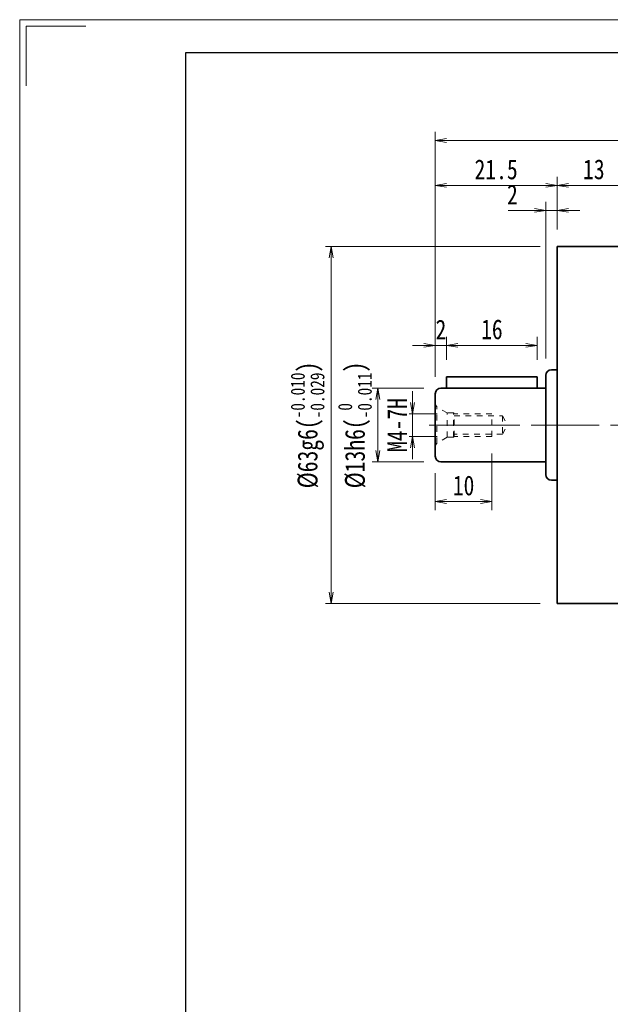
# Model space of a CAD drawing. Header units: millimetres. Extents: x -4 to 491, y -17 to 331.
# Tile 2 of 7: x -1 to 103, y 157 to 331. Entities that reach past the tile are written whole.
import ezdxf

# ---------------------------------------------------------------- set-up
doc = ezdxf.new("R2010")
doc.units = ezdxf.units.MM
doc.linetypes.add('点画线', pattern=[18, 12, -2, 2, -2])
doc.linetypes.add('虚线', pattern=[2, 1, -1])
for name, color, linetype, lineweight in [('中心线层', 1, '点画线', 18), ('图框_外框线', 7, 'Continuous', 18), ('尺寸线层', 3, 'Continuous', 18), ('粗实线层', 7, 'Continuous', 35), ('虚线层_1', 6, '虚线', 18)]:
    doc.layers.add(name, color=color, linetype=linetype, lineweight=lineweight)
doc.styles.add('宋体', font='SimSun.ttf', dxfattribs={"width": 0.8})
doc.dimstyles.new('A水平标注$0', dxfattribs={"dimtxt": 3.5, "dimasz": 2, "dimexe": 1.5, "dimexo": 3, "dimgap": 1.1, "dimtad": 1, "dimtoh": 1, "dimdec": 4, "dimdsep": 46, "dimtxsty": '宋体', "dimblk": 'OPEN', "dimcen": 3, "dimclrd": 3, "dimclre": 3, "dimclrt": 6, "dimadec": 0, "dimazin": 0, "dimtm": 1e-09, "dimtfac": 1, "dimtdec": 4, "dimtix": 1, "dimtmove": 0, "dimatfit": 3, "dimldrblk": 'OPEN', "dimfxl": 0, "dimlwd": 13, "dimlwe": 13, "dimarcsym": 0})
doc.dimstyles.new('D直径标注φ25', dxfattribs={"dimtxt": 3.5, "dimasz": 2, "dimexe": 1, "dimexo": 3, "dimtad": 1, "dimtoh": 1, "dimdec": 1, "dimdsep": 46, "dimtxsty": '宋体', "dimblk": 'OPEN', "dimcen": 3, "dimclrd": 3, "dimclre": 3, "dimclrt": 130, "dimadec": 0, "dimazin": 0, "dimtm": 1e-09, "dimtfac": 1, "dimtdec": 1, "dimtmove": 0, "dimatfit": 0, "dimldrblk": 'OPEN', "dimfxl": 0, "dimlwd": 13, "dimlwe": 13, "dimarcsym": 0})
doc.dimstyles.new('螺孔(M8-7H)', dxfattribs={"dimtxt": 3.5, "dimasz": 2, "dimexe": 1.25, "dimexo": 3, "dimtad": 1, "dimtoh": 1, "dimdec": 4, "dimdsep": 46, "dimtxsty": '宋体', "dimblk": 'OPEN', "dimcen": 3, "dimclrd": 3, "dimclre": 3, "dimclrt": 2, "dimadec": 0, "dimazin": 0, "dimtm": 1e-09, "dimtfac": 1, "dimtdec": 4, "dimtmove": 0, "dimatfit": 3, "dimldrblk": 'OPEN', "dimfxl": 0, "dimlwd": 9, "dimlwe": 9, "dimarcsym": 0})

# ---------------------------------------------------------------- blocks, each defined once
blk = doc.blocks.new('2432g_1')
at = {"layer": '中心线层', "linetype": '点画线', "lineweight": 18}
blk.add_line((13.97, 0), (-1.08, 0), dxfattribs=at)
at = {"layer": '虚线层_1', "linetype": '虚线', "lineweight": 18}
for p, q in [((0, -3.7), (0, 3.7)), ((0, 3.7), (0.29, 3.19)), ((2.1, 2.15), (0.29, 3.19)), ((0.29, -3.19), (0.29, 3.19)), ((3.2, 2.15), (2.1, 2.15)), ((2.1, -2.15), (2.1, 2.15)), ((3.35, 2), (3.2, 2.15)), ((3.2, -2.15), (3.2, 2.15)), ((10, 2), (3.35, 2)), ((3.35, -2), (3.35, 2)), ((10, -2), (10, 2)), ((3.35, 1.6), (11.85, 1.6)), ((11.85, 1.6), (11.85, -1.6)), ((11.85, 1.6), (12.77, 0)), ((11.85, -1.6), (12.77, 0)), ((11.85, -1.6), (3.35, -1.6)), ((0, -3.7), (0.29, -3.19)), ((2.1, -2.15), (0.29, -3.19)), ((3.2, -2.15), (2.1, -2.15)), ((3.35, -2), (3.2, -2.15)), ((10, -2), (3.35, -2))]:
    blk.add_line(p, q, dxfattribs=at)
blk = doc.blocks.new('_Open')
at = {"color": 0, "linetype": 'ByBlock', "lineweight": -2}
for p, q in [((-1, 0.167), (0, 0)), ((-1, -0.167), (0, 0)), ((0, 0), (-1, 0))]:
    blk.add_line(p, q, dxfattribs=at)
blk = doc.blocks.new('*D7')
at = {"layer": 'Defpoints', "color": 0, "transparency": 16777216}
for p in [(75.49, 261.26), (68.12, 257.26), (75.49, 257.26)]:
    blk.add_point(p, dxfattribs=at)
at = {"layer": '尺寸线层', "color": 3, "lineweight": 9, "transparency": 16777216}
for p, q in [((68.12, 263.26), (68.12, 265.26)), ((72.49, 261.26), (66.87, 261.26)), ((68.12, 261.26), (68.12, 257.26)), ((72.49, 257.26), (66.87, 257.26)), ((68.12, 255.26), (68.12, 253.26))]:
    blk.add_line(p, q, dxfattribs=at)
at = {"layer": '尺寸线层', "color": 3, "lineweight": 9, "transparency": 16777216, "xscale": 2, "yscale": 2, "zscale": 2}
for p, rotation in [((68.12, 261.26), 270), ((68.12, 257.26), 90)]:
    blk.add_blockref('_Open', p, dxfattribs=dict(at, rotation=rotation))
at = {"layer": '尺寸线层', "color": 2, "transparency": 16777216, "insert": (65.42, 259.26), "char_height": 3.5, "attachment_point": 5, "rotation": 90, "style": '宋体', "bg_fill": 3, "box_fill_scale": 1.1, "bg_fill_color": 257, "bg_fill_transparency": 0}
blk.add_mtext('M4-7H', dxfattribs=at)
blk = doc.blocks.new('*D8')
at = {"layer": 'Defpoints', "color": 0, "transparency": 16777216}
for p in [(82.14, 257.26), (72.14, 253.76), (82.14, 245.76)]:
    blk.add_point(p, dxfattribs=at)
at = {"layer": '尺寸线层', "color": 3, "lineweight": 13, "transparency": 16777216}
for p, q in [((82.14, 254.26), (82.14, 244.26)), ((72.14, 250.76), (72.14, 244.26)), ((74.14, 245.76), (80.14, 245.76))]:
    blk.add_line(p, q, dxfattribs=at)
at = {"layer": '尺寸线层', "color": 3, "lineweight": 13, "transparency": 16777216, "xscale": 2, "yscale": 2, "zscale": 2, "rotation": 180}
blk.add_blockref('_Open', (72.14, 245.76), dxfattribs=at)
at = {"layer": '尺寸线层', "color": 3, "lineweight": 13, "transparency": 16777216, "xscale": 2, "yscale": 2, "zscale": 2}
blk.add_blockref('_Open', (82.14, 245.76), dxfattribs=at)
at = {"layer": '尺寸线层', "color": 6, "transparency": 16777216, "insert": (77.14, 248.57), "char_height": 3.5, "attachment_point": 5, "style": '宋体', "bg_fill": 3, "box_fill_scale": 1.1, "bg_fill_color": 257, "bg_fill_transparency": 0}
blk.add_mtext('10', dxfattribs=at)
blk = doc.blocks.new('*D9')
at = {"layer": 'Defpoints', "color": 0, "transparency": 16777216}
for p in [(73.14, 265.76), (73.14, 252.76)]:
    blk.add_point(p, dxfattribs=at)
at = {"layer": '尺寸线层', "color": 3, "lineweight": 13, "transparency": 16777216}
for p, q in [((70.14, 265.76), (61.01, 265.76)), ((62.01, 263.76), (62.01, 254.76)), ((70.14, 252.76), (61.01, 252.76))]:
    blk.add_line(p, q, dxfattribs=at)
at = {"layer": '尺寸线层', "color": 3, "lineweight": 13, "transparency": 16777216, "xscale": 2, "yscale": 2, "zscale": 2}
for p, rotation in [((62.01, 265.76), 90), ((62.01, 252.76), 270)]:
    blk.add_blockref('_Open', p, dxfattribs=dict(at, rotation=rotation))
at = {"layer": '尺寸线层', "color": 130, "transparency": 16777216, "insert": (57.96, 259.26), "char_height": 3.5, "attachment_point": 5, "rotation": 90, "style": '宋体', "bg_fill": 3, "box_fill_scale": 1.1, "bg_fill_color": 257, "bg_fill_transparency": 0}
blk.add_mtext('{\\A1;\\A1;%%C13h6({\\H0.707107x;\\S 0^ -0.011;})}', dxfattribs=at)
at = {"layer": 'Defpoints', "color": 0, "transparency": 16777216}
blk.add_point((62.01, 252.76), dxfattribs=at)
blk = doc.blocks.new('*D10')
at = {"layer": 'Defpoints', "color": 0, "transparency": 16777216}
for p in [(53.77, 290.76), (93.64, 290.76), (93.64, 227.76)]:
    blk.add_point(p, dxfattribs=at)
at = {"layer": '尺寸线层', "color": 3, "lineweight": 13, "transparency": 16777216}
for p, q in [((90.64, 290.76), (52.77, 290.76)), ((53.77, 229.76), (53.77, 288.76)), ((90.64, 227.76), (52.77, 227.76))]:
    blk.add_line(p, q, dxfattribs=at)
at = {"layer": '尺寸线层', "color": 3, "lineweight": 13, "transparency": 16777216, "xscale": 2, "yscale": 2, "zscale": 2}
for p, rotation in [((53.77, 290.76), 90), ((53.77, 227.76), 270)]:
    blk.add_blockref('_Open', p, dxfattribs=dict(at, rotation=rotation))
at = {"layer": '尺寸线层', "color": 130, "transparency": 16777216, "insert": (49.6, 259.26), "char_height": 3.5, "attachment_point": 5, "rotation": 90, "style": '宋体', "bg_fill": 3, "box_fill_scale": 1.1, "bg_fill_color": 257, "bg_fill_transparency": 0}
blk.add_mtext('{\\A1;\\A1;%%C63g6({\\H0.707107x;\\S-0.010^ -0.029;})}', dxfattribs=at)
blk = doc.blocks.new('*D11')
at = {"layer": 'Defpoints', "color": 0, "transparency": 16777216}
for p in [(72.14, 273.31), (74.14, 267.76), (72.14, 264.76)]:
    blk.add_point(p, dxfattribs=at)
at = {"layer": '尺寸线层', "color": 3, "lineweight": 13, "transparency": 16777216}
for p, q in [((72.14, 267.76), (72.14, 274.81)), ((74.14, 270.76), (74.14, 274.81)), ((70.14, 273.31), (68.14, 273.31)), ((74.14, 273.31), (72.14, 273.31)), ((76.14, 273.31), (78.14, 273.31))]:
    blk.add_line(p, q, dxfattribs=at)
at = {"layer": '尺寸线层', "color": 3, "lineweight": 13, "transparency": 16777216, "xscale": 2, "yscale": 2, "zscale": 2}
blk.add_blockref('_Open', (72.14, 273.31), dxfattribs=at)
at = {"layer": '尺寸线层', "color": 3, "lineweight": 13, "transparency": 16777216, "xscale": 2, "yscale": 2, "zscale": 2, "rotation": 180}
blk.add_blockref('_Open', (74.14, 273.31), dxfattribs=at)
at = {"layer": '尺寸线层', "color": 6, "transparency": 16777216, "insert": (73.14, 276.1), "char_height": 3.5, "attachment_point": 5, "style": '宋体', "bg_fill": 3, "box_fill_scale": 1.1, "bg_fill_color": 257, "bg_fill_transparency": 0}
blk.add_mtext('2', dxfattribs=at)
blk = doc.blocks.new('*D12')
at = {"layer": 'Defpoints', "color": 0, "transparency": 16777216}
for p in [(90.14, 273.31), (74.14, 267.76), (90.14, 267.76)]:
    blk.add_point(p, dxfattribs=at)
at = {"layer": '尺寸线层', "color": 3, "lineweight": 13, "transparency": 16777216}
for p, q in [((74.14, 270.76), (74.14, 274.81)), ((90.14, 270.76), (90.14, 274.81)), ((76.14, 273.31), (88.14, 273.31))]:
    blk.add_line(p, q, dxfattribs=at)
at = {"layer": '尺寸线层', "color": 3, "lineweight": 13, "transparency": 16777216, "xscale": 2, "yscale": 2, "zscale": 2, "rotation": 180}
blk.add_blockref('_Open', (74.14, 273.31), dxfattribs=at)
at = {"layer": '尺寸线层', "color": 3, "lineweight": 13, "transparency": 16777216, "xscale": 2, "yscale": 2, "zscale": 2}
blk.add_blockref('_Open', (90.14, 273.31), dxfattribs=at)
at = {"layer": '尺寸线层', "color": 6, "transparency": 16777216, "insert": (82.14, 276.12), "char_height": 3.5, "attachment_point": 5, "style": '宋体', "bg_fill": 3, "box_fill_scale": 1.1, "bg_fill_color": 257, "bg_fill_transparency": 0}
blk.add_mtext('16', dxfattribs=at)
blk = doc.blocks.new('*D20')
at = {"layer": 'Defpoints', "color": 0, "transparency": 16777216}
for p in [(93.64, 301.54), (93.64, 290.76), (106.64, 291.76)]:
    blk.add_point(p, dxfattribs=at)
at = {"layer": '尺寸线层', "color": 3, "lineweight": 13, "transparency": 16777216}
for p, q in [((93.64, 293.76), (93.64, 303.04)), ((106.64, 294.76), (106.64, 303.04)), ((104.64, 301.54), (95.64, 301.54))]:
    blk.add_line(p, q, dxfattribs=at)
at = {"layer": '尺寸线层', "color": 3, "lineweight": 13, "transparency": 16777216, "xscale": 2, "yscale": 2, "zscale": 2, "rotation": 180}
blk.add_blockref('_Open', (93.64, 301.54), dxfattribs=at)
at = {"layer": '尺寸线层', "color": 3, "lineweight": 13, "transparency": 16777216, "xscale": 2, "yscale": 2, "zscale": 2}
blk.add_blockref('_Open', (106.64, 301.54), dxfattribs=at)
at = {"layer": '尺寸线层', "color": 6, "transparency": 16777216, "insert": (100.14, 304.35), "char_height": 3.5, "attachment_point": 5, "style": '宋体', "bg_fill": 3, "box_fill_scale": 1.1, "bg_fill_color": 257, "bg_fill_transparency": 0}
blk.add_mtext('13', dxfattribs=at)
blk = doc.blocks.new('*D21')
at = {"layer": 'Defpoints', "color": 0, "transparency": 16777216}
for p in [(91.64, 297.13), (93.64, 290.76), (91.64, 268.01)]:
    blk.add_point(p, dxfattribs=at)
at = {"layer": '尺寸线层', "color": 3, "lineweight": 13, "transparency": 16777216}
for p, q in [((84.99, 297.13), (87.64, 297.13)), ((87.64, 297.13), (89.64, 297.13)), ((91.64, 271.01), (91.64, 298.63)), ((93.64, 297.13), (91.64, 297.13)), ((93.64, 293.76), (93.64, 298.63)), ((95.64, 297.13), (97.64, 297.13))]:
    blk.add_line(p, q, dxfattribs=at)
at = {"layer": '尺寸线层', "color": 3, "lineweight": 13, "transparency": 16777216, "xscale": 2, "yscale": 2, "zscale": 2}
blk.add_blockref('_Open', (91.64, 297.13), dxfattribs=at)
at = {"layer": '尺寸线层', "color": 3, "lineweight": 13, "transparency": 16777216, "xscale": 2, "yscale": 2, "zscale": 2, "rotation": 180}
blk.add_blockref('_Open', (93.64, 297.13), dxfattribs=at)
at = {"layer": '尺寸线层', "color": 6, "transparency": 16777216, "insert": (85.76, 299.92), "char_height": 3.5, "attachment_point": 5, "style": '宋体', "bg_fill": 3, "box_fill_scale": 1.1, "bg_fill_color": 257, "bg_fill_transparency": 0}
blk.add_mtext('2', dxfattribs=at)
blk = doc.blocks.new('*D22')
at = {"layer": 'Defpoints', "color": 0, "transparency": 16777216}
for p in [(72.14, 301.54), (93.64, 290.76), (72.14, 264.76)]:
    blk.add_point(p, dxfattribs=at)
at = {"layer": '尺寸线层', "color": 3, "lineweight": 13, "transparency": 16777216}
for p, q in [((72.14, 267.76), (72.14, 303.04)), ((93.64, 293.76), (93.64, 303.04)), ((91.64, 301.54), (74.14, 301.54))]:
    blk.add_line(p, q, dxfattribs=at)
at = {"layer": '尺寸线层', "color": 3, "lineweight": 13, "transparency": 16777216, "xscale": 2, "yscale": 2, "zscale": 2, "rotation": 180}
blk.add_blockref('_Open', (72.14, 301.54), dxfattribs=at)
at = {"layer": '尺寸线层', "color": 3, "lineweight": 13, "transparency": 16777216, "xscale": 2, "yscale": 2, "zscale": 2}
blk.add_blockref('_Open', (93.64, 301.54), dxfattribs=at)
at = {"layer": '尺寸线层', "color": 6, "transparency": 16777216, "insert": (82.89, 304.34), "char_height": 3.5, "attachment_point": 5, "style": '宋体', "bg_fill": 3, "box_fill_scale": 1.1, "bg_fill_color": 257, "bg_fill_transparency": 0}
blk.add_mtext('21.5', dxfattribs=at)
blk = doc.blocks.new('*D26')
at = {"layer": 'Defpoints', "color": 0, "transparency": 16777216}
for p in [(72.14, 309.46), (72.14, 264.76), (206.14, 264.76)]:
    blk.add_point(p, dxfattribs=at)
at = {"layer": '尺寸线层', "color": 3, "lineweight": 13, "transparency": 16777216}
for p, q in [((72.14, 267.76), (72.14, 310.96)), ((204.14, 309.46), (74.14, 309.46)), ((206.14, 267.76), (206.14, 310.96))]:
    blk.add_line(p, q, dxfattribs=at)
at = {"layer": '尺寸线层', "color": 3, "lineweight": 13, "transparency": 16777216, "xscale": 2, "yscale": 2, "zscale": 2, "rotation": 180}
blk.add_blockref('_Open', (72.14, 309.46), dxfattribs=at)
at = {"layer": '尺寸线层', "color": 3, "lineweight": 13, "transparency": 16777216, "xscale": 2, "yscale": 2, "zscale": 2}
blk.add_blockref('_Open', (206.14, 309.46), dxfattribs=at)
at = {"layer": '尺寸线层', "color": 6, "transparency": 16777216, "insert": (139.14, 312.27), "char_height": 3.5, "attachment_point": 5, "style": '宋体', "bg_fill": 3, "box_fill_scale": 1.1, "bg_fill_color": 257, "bg_fill_transparency": 0}
blk.add_mtext('134', dxfattribs=at)

msp = doc.modelspace()

# ---------------------------------------------------------------- linework, layer by layer
at = {"layer": '中心线层'}
msp.add_line((71.06259, 259.25774), (207.21259, 259.25774), dxfattribs=at)
at = {"layer": '图框_外框线', "color": 3}
msp.add_lwpolyline([(-0.04543, 319.07524), (-0.04543, 329.60394), (10.48328, 329.60394)], dxfattribs=at)
at = {"layer": '粗实线层'}
for p, q in [((106.63759, 290.75774), (93.63759, 290.75774)), ((93.63759, 290.75774), (93.63759, 227.75774)), ((74.13759, 265.75774), (74.13759, 267.75774)), ((74.13759, 267.75774), (90.13759, 267.75774)), ((90.13759, 267.75774), (90.13759, 265.75774)), ((91.63759, 268.00774), (91.63759, 250.50774)), ((92.63759, 269.00774), (93.63759, 269.00774)), ((72.13759, 264.75774), (72.13759, 253.75774)), ((91.63759, 265.75774), (73.13759, 265.75774)), ((91.63759, 252.75774), (73.13759, 252.75774)), ((92.63759, 249.50774), (93.63759, 249.50774)), ((106.63759, 227.75774), (93.63759, 227.75774))]:
    msp.add_line(p, q, dxfattribs=at)
for centre, start, end in [((92.63759, 268.00774), 90, 180), ((73.13759, 264.75774), 90, 180), ((73.13759, 253.75774), 180, 270), ((92.63759, 250.50774), 180, 270)]:
    msp.add_arc(centre, 1, start, end, dxfattribs=at)

# ---------------------------------------------------------------- block references
msp.add_blockref('2432g_1', (72.13759, 259.25774), dxfattribs=at)

# ---------------------------------------------------------------- next in the draw order: dimensions: what is measured, and where the dimension line sits
at = {"layer": '尺寸线层'}
dim = msp.add_linear_dim(base=(68.11521, 257.25774), p1=(75.48759, 261.25774), p2=(75.48759, 257.25774), angle=270, dimstyle='螺孔(M8-7H)', override={"dimgap": 1, "dimpost": 'M<>-7H'}, dxfattribs=at)
dim.commit()
dim.dimension.update_dxf_attribs({"geometry": '*D7', "text_midpoint": (68.11521, 259.25774), "dimtype": 160})

# ---------------------------------------------------------------- next in the draw order: dimensions: what is measured, and where the dimension line sits
dim = msp.add_linear_dim(base=(82.13759, 245.75714), p1=(72.13759, 253.75774), p2=(82.13759, 257.25774), dimstyle='A水平标注$0', override={"dimblk": 'Open', "dimtfill": 1, "dimtfillclr": 256}, dxfattribs=at)
dim.commit()
dim.dimension.update_dxf_attribs({"geometry": '*D8', "text_midpoint": (77.13759, 248.56803)})

# ---------------------------------------------------------------- next in the draw order: dimensions: what is measured, and where the dimension line sits
dim = msp.add_linear_dim(base=(62.00771, 252.75774), p1=(73.13759, 265.75774), p2=(73.13759, 252.75774), angle=270, text='{\\A1;\\A1;%%C13h6({\\H0.707107x;\\S 0^ -0.011;})}', dimstyle='D直径标注φ25', override={"dimgap": 1, "dimpost": 'φ<>', "dimtp": 0, "dimtm": 0.011, "dimtdec": 3, "dimtzin": 8}, dxfattribs=at)
dim.commit()
dim.dimension.update_dxf_attribs({"geometry": '*D9', "text_midpoint": (62.00771, 259.25774), "dimtype": 160})

# ---------------------------------------------------------------- next in the draw order: dimensions: what is measured, and where the dimension line sits
dim = msp.add_linear_dim(base=(53.76824, 290.75774), p1=(93.63759, 227.75774), p2=(93.63759, 290.75774), angle=90, text='{\\A1;\\A1;%%C63g6({\\H0.707107x;\\S-0.010^ -0.029;})}', dimstyle='D直径标注φ25', override={"dimgap": 1, "dimpost": 'φ<>', "dimtp": -0.01, "dimtm": 0.029, "dimtdec": 3, "dimtzin": 8}, dxfattribs=at)
dim.commit()
dim.dimension.update_dxf_attribs({"geometry": '*D10', "text_midpoint": (49.60379, 259.25774)})

# ---------------------------------------------------------------- next in the draw order: dimensions: what is measured, and where the dimension line sits
for base, p1, p2, picture, middle in [((93.63759, 301.54248), (106.63759, 291.75774), (93.63759, 290.75774), '*D20', (100.13759, 304.35337)), ((72.13759, 273.30617), (74.13759, 267.75774), (72.13759, 264.75774), '*D11', (73.13759, 276.09751))]:
    dim = msp.add_linear_dim(base=base, p1=p1, p2=p2, dimstyle='A水平标注$0', override={"dimblk": 'Open', "dimtfill": 1, "dimtfillclr": 256}, dxfattribs=at)
    dim.commit()
    dim.dimension.update_dxf_attribs({"geometry": picture, "text_midpoint": middle})

# ---------------------------------------------------------------- next in the draw order: dimensions: what is measured, and where the dimension line sits
dim = msp.add_linear_dim(base=(90.13759, 273.30617), p1=(74.13759, 267.75774), p2=(90.13759, 267.75774), dimstyle='A水平标注$0', override={"dimblk": 'Open', "dimtfill": 1, "dimtfillclr": 256}, dxfattribs=at)
dim.commit()
dim.dimension.update_dxf_attribs({"geometry": '*D12', "text_midpoint": (82.13759, 276.11706)})

# ---------------------------------------------------------------- next in the draw order: dimensions: what is measured, and where the dimension line sits
dim = msp.add_linear_dim(base=(91.63759, 297.13087), p1=(93.63759, 290.75774), p2=(91.63759, 268.00774), dimstyle='A水平标注$0', override={"dimblk": 'Open', "dimtfill": 1, "dimtfillclr": 256}, dxfattribs=at)
dim.commit()
dim.dimension.update_dxf_attribs({"geometry": '*D21', "text_midpoint": (85.76329, 297.13087), "dimtype": 160})

# ---------------------------------------------------------------- next in the draw order: dimensions: what is measured, and where the dimension line sits
dim = msp.add_linear_dim(base=(72.13759, 301.54248), p1=(93.63759, 290.75774), p2=(72.13759, 264.75774), dimstyle='A水平标注$0', override={"dimblk": 'Open', "dimtfill": 1, "dimtfillclr": 256}, dxfattribs=at)
dim.commit()
dim.dimension.update_dxf_attribs({"geometry": '*D22', "text_midpoint": (82.88759, 304.3436)})

# ---------------------------------------------------------------- next in the draw order: dimensions: what is measured, and where the dimension line sits
dim = msp.add_linear_dim(base=(72.13759, 309.45507), p1=(206.13759, 264.75774), p2=(72.13759, 264.75774), dimstyle='A水平标注$0', override={"dimblk": 'Open', "dimtfill": 1, "dimtfillclr": 256}, dxfattribs=at)
dim.commit()
dim.dimension.update_dxf_attribs({"geometry": '*D26', "text_midpoint": (139.13759, 312.26596)})

# ---------------------------------------------------------------- next in the draw order: linework, layer by layer
at = {"layer": '图框_外框线', "color": 3}
msp.add_lwpolyline([(-1.21528, -16.67346), (490.12428, -16.67346), (490.12428, 330.7738), (-1.21528, 330.7738)], close=True, dxfattribs=at)
at = {"layer": '图框_外框线', "color": 3, "lineweight": 25}
msp.add_lwpolyline([(28.03112, -10.82418), (484.275, -10.82418), (484.275, 324.92452), (28.03112, 324.92452)], close=True, dxfattribs=at)

doc.saveas('drawing.dxf')
